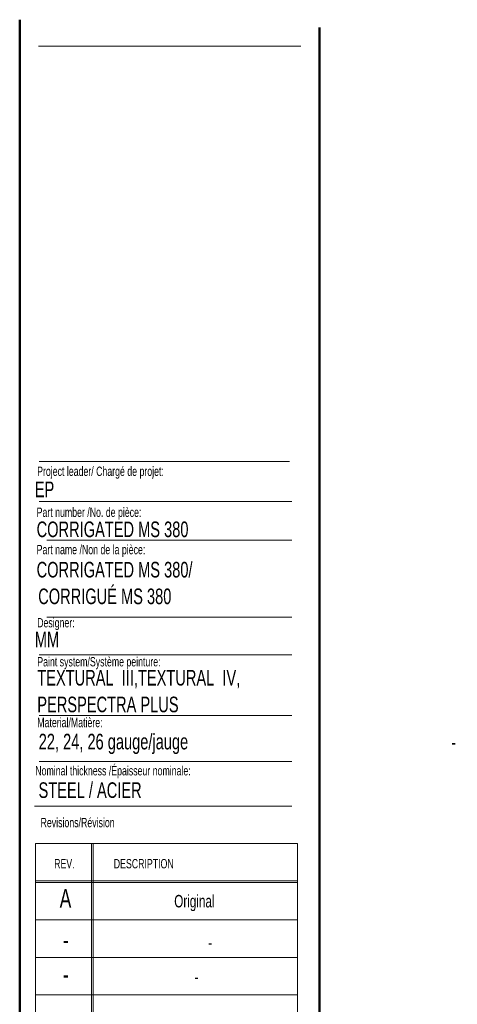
# Model space of a CAD drawing. Header units: inches. Extents: x -14.6 to 29, y 0.4 to 25.5.
# Tile 9 of 12: x 14.4 to 17.3, y 4.1 to 10.7. Entities that reach past the tile are written whole.
import ezdxf

# ---------------------------------------------------------------- set-up
doc = ezdxf.new("R2010")
doc.units = ezdxf.units.IN
doc.header["$MEASUREMENT"] = 0
doc.layers.add('FORMAT', color=7, linetype='Continuous')
doc.styles.add('SLDTEXTSTYLE0', font='TXT', dxfattribs={"width": 0.7})

# ---------------------------------------------------------------- blocks, each defined once
blk = doc.blocks.new('SW_NOTE_1')
at = {"layer": 'FORMAT', "color": 0, "char_height": 0.104167, "attachment_point": 1, "style": 'SLDTEXTSTYLE0'}
for s, insert in [('TEXTURAL  III,TEXTURAL  IV,', (0, 0.1343)), ('PERSPECTRA PLUS', (0, -0.044))]:
    blk.add_mtext(s, dxfattribs=dict(at, insert=insert))

msp = doc.modelspace()

# ---------------------------------------------------------------- linework, layer by layer
at = {"color": 7, "linetype": 'Continuous', "lineweight": 50}
for p, q in [((14.3762516, 10.69394495), (14.3762516, 0.39207317)), ((16.3762516, 0.39207317), (16.3762516, 10.64207317))]:
    msp.add_line(p, q, dxfattribs=at)
at = {"color": 7, "linetype": 'Continuous', "lineweight": 18}
for p, q in [((14.5012516, 10.51707317), (16.2512516, 10.51707317)), ((14.50528094, 7.4796461), (16.19286796, 7.4796461)), ((14.55782728, 7.22283311), (16.19286796, 7.22283311)), ((14.55782728, 6.70729719), (16.19286796, 6.70729719)), ((14.50528094, 6.45740283), (16.19286796, 6.45740283)), ((14.50528094, 6.05316409), (16.19286796, 6.05316409)), ((14.50528094, 5.74531323), (16.19286796, 5.74531323)), ((14.4754278, 5.446808), (16.19286796, 5.446808)), ((14.48119985, 5.19874946), (16.23119985, 5.19874946)), ((14.48119985, 5.19874946), (14.48119985, 3.68874946)), ((14.85619985, 5.19874946), (14.85619985, 3.68874946)), ((14.86619985, 5.19874946), (14.86619985, 3.68874946)), ((16.23119985, 5.19874946), (16.23119985, 3.68874946)), ((14.48119985, 4.94874946), (16.23119985, 4.94874946)), ((14.48119985, 4.93874946), (16.23119985, 4.93874946)), ((14.48119985, 4.68874946), (16.23119985, 4.68874946)), ((16.23119985, 4.43874946), (14.48119985, 4.43874946)), ((14.48119985, 4.18874946), (16.23119985, 4.18874946))]:
    msp.add_line(p, q, dxfattribs=at)
at = {"layer": 'FORMAT', "color": 250, "lineweight": 18, "true_color": 0x454545}
msp.add_line((14.50528094, 7.74778908), (16.17565424, 7.74778908), dxfattribs=at)

# ---------------------------------------------------------------- block references
at = {"layer": 'FORMAT'}
msp.add_blockref('SW_NOTE_1', (14.4936793, 6.22195149), dxfattribs=at)

# ---------------------------------------------------------------- texts
at = {"color": 7, "linetype": 'Continuous', "lineweight": 0, "style": 'SLDTEXTSTYLE0'}
for s, insert, char_height, attachment_point in [('Project leader/ Chargé de projet:', (14.49277361, 7.71280373), 0.0625, 1), ('EP', (14.47701034, 7.61261449), 0.104166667, 1), ('Part number /No. de pièce:', (14.48926382, 7.43950417), 0.0625, 1), ('CORRIGATED MS 380', (14.48926382, 7.34629318), 0.1041666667, 1), ('Designer:', (14.49277361, 6.70270676), 0.0625, 1), ('MM', (14.47701034, 6.6115619), 0.104166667, 1), ('Paint system/Système peinture:', (14.4936793, 6.44233934), 0.0625, 1), ('-', (17.25790342, 5.92072099), 0.09375, 1), ('Nominal thickness /Épaisseur nominale:', (14.48027845, 5.71521348), 0.0625, 1), ('STEEL / ACIER', (14.50193609, 5.60657576), 0.1041666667, 1), ('Revisions/Révision', (14.51560122, 5.36941883), 0.0625, 1), ('REV.', (14.60623117, 5.09512968), 0.0625, 1), ('DESCRIPTION', (15.00414236, 5.09512968), 0.0625, 1), ('A', (14.68204136, 4.89428093), 0.125, 2), ('Original', (15.54196943, 4.85546175), 0.083333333, 2), ('-', (14.68335791, 4.61740373), 0.125, 2), ('-', (15.64717395, 4.57858454), 0.08333333, 2), ('-', (14.68335791, 4.38816527), 0.125, 2), ('-', (15.55567278, 4.34934608), 0.08333333, 2)]:
    msp.add_mtext(s, dxfattribs=dict(at, insert=insert, char_height=char_height, attachment_point=attachment_point))
at = {"layer": 'FORMAT', "attachment_point": 1, "style": 'SLDTEXTSTYLE0'}
for s, insert, char_height in [('Part name /Non de la pièce:', (14.48926382, 7.1904184), 0.0625), ('CORRIGATED MS 380/', (14.48926382, 7.07722826), 0.1041666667), ('CORRIGUÉ MS 380', (14.49985213, 6.89931592), 0.1041666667), ('Material/Matière:', (14.4936793, 6.0368173), 0.0625), ('22, 24, 26 gauge/jauge', (14.503118, 5.93042578), 0.1041666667)]:
    msp.add_mtext(s, dxfattribs=dict(at, insert=insert, char_height=char_height))

doc.saveas('drawing.dxf')
